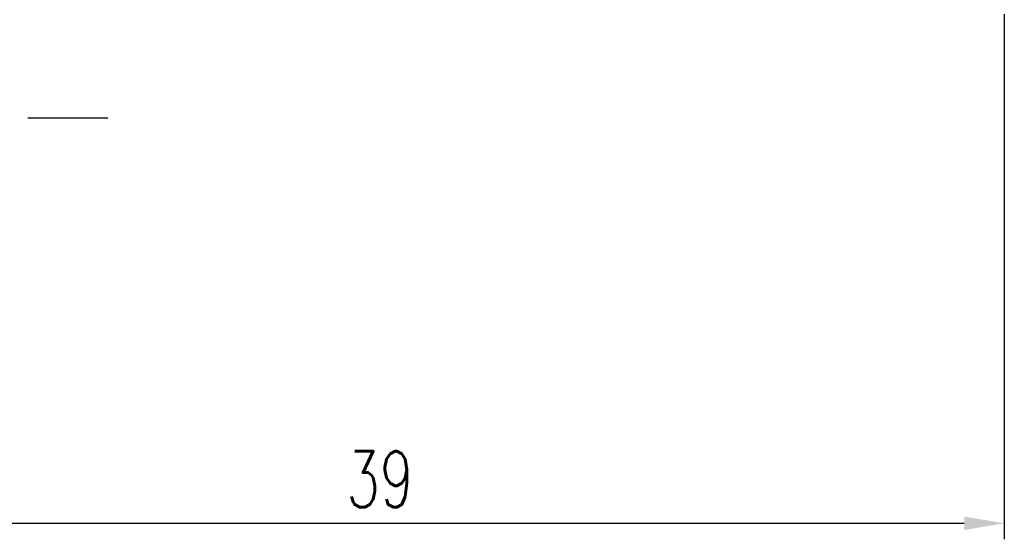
# Model space of a CAD drawing. Extents: x 17 to 133, y 29 to 89.
# Tile 3 of 48: x 93 to 124, y 29 to 45. Entities that reach past the tile are written whole.
import ezdxf

# ---------------------------------------------------------------- set-up
doc = ezdxf.new("R2010")
doc.units = 0
doc.header["$MEASUREMENT"] = 0
doc.linetypes.add('CENTER', pattern=[2, 1.25, -0.25, 0.25, -0.25])
doc.layers.get('0').update_dxf_attribs({"linetype": 'CONTINUOUS'})
doc.styles.add('DIM-7', font='SIMPLEX.shx', dxfattribs={"width": 0.7, "bigfont": 'chineset.shx'})
doc.dimstyles.new('CNS', dxfattribs={"dimtxt": 3.5, "dimasz": 2.5, "dimexe": 1, "dimexo": 1.5, "dimgap": 0.09, "dimtad": 0, "dimdsep": 46, "dimtxsty": 'DIM-7', "dimcen": 0.09, "dimclrd": 1, "dimclre": 1, "dimclrt": 4, "dimadec": 0, "dimazin": 0, "dimtfac": 1, "dimtix": 1, "dimtmove": 2, "dimatfit": 3, "dimfxl": 1, "dimtvp": 0.971429, "dimtolj": 1, "dimarcsym": 0})

# ---------------------------------------------------------------- blocks, each defined once
blk = doc.blocks.new('*D5')
at = {"linetype": 'Continuous', "lineweight": -2, "transparency": 16777216}
for p, q in [((123.914, 45.556), (123.914, 29.152)), ((84.914, 38.056), (84.914, 29.152)), ((86.164, 29.652), (122.664, 29.652))]:
    blk.add_line(p, q, dxfattribs=at)
at = {"linetype": 'Continuous', "transparency": 16777216}
for points in [[(86.164, 29.86), (86.164, 29.443), (84.914, 29.652)], [(122.664, 29.86), (122.664, 29.443), (123.914, 29.652)]]:
    blk.add_solid(points, dxfattribs=at)
at = {"linetype": 'Continuous', "transparency": 16777216, "insert": (104.414, 31.027), "char_height": 1.75, "attachment_point": 5, "style": 'DIM-7'}
blk.add_mtext('\\A1;39', dxfattribs=at)

msp = doc.modelspace()

# ---------------------------------------------------------------- linework, layer by layer
at = {"linetype": 'CENTER', "ltscale": 2}
msp.add_line((95.914, 42.306), (81.914, 42.306), dxfattribs=at)

# ---------------------------------------------------------------- dimensions: what is measured, and where the dimension line sits
at = {"linetype": 'Continuous'}
dim = msp.add_linear_dim(base=(123.914, 29.652), p1=(84.914, 38.806), p2=(123.914, 46.306), dimstyle='CNS', override={"dimscale": 0.5, "dimgap": 1, "dimtad": 1, "dimclrd": 256, "dimclre": 256, "dimclrt": 256, "dimtp": -0.007, "dimtm": 0.02, "dimtfac": 0.6, "dimtdec": 4, "dimtmove": 1}, dxfattribs=at)
dim.commit()
dim.dimension.update_dxf_attribs({"geometry": '*D5', "text_midpoint": (104.414, 31.027)})

doc.saveas('drawing.dxf')
